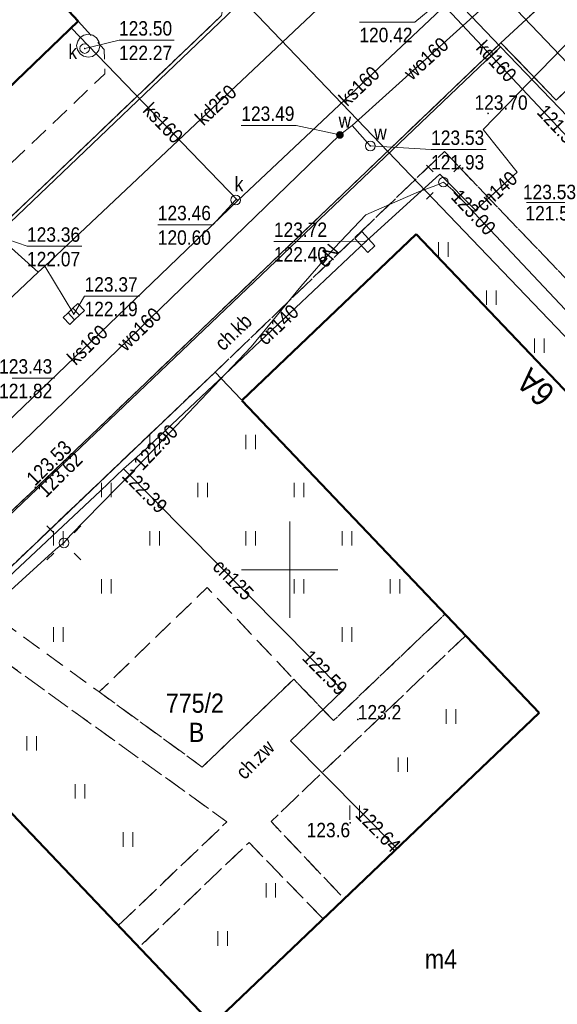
# Model space of a CAD drawing. Extents: x 6439600 to 6443631, y 5654340 to 5654937.
# Tile 31 of 54: x 6440886 to 6440914, y 5654777 to 5654829. Entities that reach past the tile are written whole.
import ezdxf
from ezdxf.enums import TextEntityAlignment as Align

# ---------------------------------------------------------------- set-up
doc = ezdxf.new("R2010")
doc.units = 0
doc.header["$MEASUREMENT"] = 0
for name, pattern in [('1.0_0.5', [1.5, 1, -0.5]), ('1.5_0.5', [2, 1.5, -0.5]), ('219-500', [0]), ('PRZER3-1', [4, 3, -1])]:
    doc.linetypes.add(name, pattern=pattern)
doc.layers.get('0').update_dxf_attribs({"color": 2, "linetype": 'CONTINUOUS', "lineweight": 5})
for name, color, linetype in [('203-punkt graniczny', 7, 'CONTINUOUS'), ('210-oznaczenie konturu użytku gruntowego', 7, 'CONTINUOUS'), ('211-numer działki ewidencyjnej', 7, 'CONTINUOUS'), ('218-kontur użytku gruntowego', 7, 'CONTINUOUS'), ('219-działka ewidencyjna', 7, 'CONTINUOUS'), ('238-Punkt adresowy budynku', 7, 'CONTINUOUS'), ('312-budynek ewidencyjny', 7, 'CONTINUOUS'), ('312-oznaczenie budynku ewidencyjnego-Atr117', 7, 'CONTINUOUS'), ('chodnik', 7, 'CONTINUOUS'), ('chodnik-Atr17', 7, 'CONTINUOUS'), ('jezdnia', 7, 'CONTINUOUS'), ('komora podziemna', 7, 'CONTINUOUS'), ('kratka ściekowa', 7, 'CONTINUOUS'), ('krawężnik', 7, 'CONTINUOUS'), ('latarnia', 7, 'CONTINUOUS'), ('ogrodzenie trwałe', 7, 'CONTINUOUS'), ('pikieta naturalna', 7, 'CONTINUOUS'), ('pikieta naturalna-Atr2', 7, 'CONTINUOUS'), ('pikieta sztuczna', 7, 'CONTINUOUS'), ('pikieta sztuczna-Atr2', 7, 'CONTINUOUS'), ('plac gier i zabaw', 7, 'CONTINUOUS'), ('przewód ciepłowniczy', 7, 'CONTINUOUS'), ('przewód ciepłowniczy-Atr1', 7, 'CONTINUOUS'), ('przewód elektroenergetyczny podziemny', 7, 'CONTINUOUS'), ('przewód elektroenergetyczny podziemny-Atr1', 7, 'CONTINUOUS'), ('przewód kanalizacyjny', 7, 'CONTINUOUS'), ('przewód kanalizacyjny-Atr1', 7, 'CONTINUOUS'), ('przewód wodociągowy', 7, 'CONTINUOUS'), ('przewód wodociągowy-Atr1', 7, 'CONTINUOUS'), ('rzedna', 7, 'CONTINUOUS'), ('rzedna-Atr2', 7, 'CONTINUOUS'), ('rzedna-Atr3', 7, 'CONTINUOUS'), ('trawnik', 7, 'CONTINUOUS'), ('właz do komory lub kanału - okrągły', 7, 'CONTINUOUS'), ('właz do komory lub kanału - okrągły-Atr17', 7, 'CONTINUOUS'), ('zasuwa lub zawór', 7, 'CONTINUOUS'), ('zasuwa lub zawór-Atr17', 7, 'CONTINUOUS')]:
    doc.layers.add(name, color=color, linetype=linetype)
doc.layers.add('z - kartowanie', color=2, linetype='CONTINUOUS', lineweight=5)
doc.layers.add('z - MPZT', color=121, linetype='PRZER3-1', lineweight=18)
doc.styles.add('MapaZas', font='geodezja.shx', dxfattribs={"width": 0.9})
doc.linetypes.add('902-500', pattern='A,3.75,0,[1,ksztalty.shx,S=0.5,R=0,X=0,Y=0],3.75', length=7.5)
doc.linetypes.add('NLZ', pattern='A,3,-1,[35,msgB.shx,S=0.008,R=0,X=-0.5,Y=0],3', length=7)

# ---------------------------------------------------------------- blocks, each defined once
blk = doc.blocks.new('203')
at = {"linetype": 'Continuous', "lineweight": 0}
h = blk.add_hatch(color=0, dxfattribs=at)
edge = h.paths.add_edge_path()
edge.add_arc((0, 0), 0.045, 0, 360)
blk = doc.blocks.new('PW01')
at = {"linetype": 'Continuous', "lineweight": 13}
h = blk.add_hatch(color=0, dxfattribs=at)
edge = h.paths.add_edge_path()
edge.add_arc((0, 0), 0.045, 0, 360)
blk = doc.blocks.new('SM01')
at = {"color": 0, "linetype": 'Continuous', "lineweight": 13}
for p, q in [((-0.53, 0.531), (-0.883, 0.884)), ((0.531, 0.531), (0.884, 0.884)), ((-0.53, -0.53), (-0.883, -0.883)), ((0.531, -0.53), (0.884, -0.883))]:
    blk.add_line(p, q, dxfattribs=at)
blk.add_circle((0, 0), 0.25, dxfattribs=at)
blk = doc.blocks.new('TU04')
at = {"color": 0, "linetype": 'Continuous', "lineweight": 13}
for p, q in [((0, 0), (0, 0.75)), ((0.5, 0), (0.5, 0.75))]:
    blk.add_line(p, q, dxfattribs=at)
blk = doc.blocks.new('US05')
at = {"color": 0, "linetype": 'Continuous', "lineweight": 13}
for p, q in [((-0.525, -0.25), (-0.525, 0.25)), ((-0.525, 0.25), (-0.175, 0.25)), ((-0.175, -0.25), (-0.175, 0.25)), ((-0.175, 0.25), (0.175, 0.25)), ((0.175, -0.25), (0.175, 0.25)), ((0.175, 0.25), (0.525, 0.25)), ((0.525, -0.25), (0.525, 0.25)), ((-0.525, -0.25), (-0.175, -0.25)), ((-0.175, -0.25), (0.175, -0.25)), ((0.175, -0.25), (0.525, -0.25))]:
    blk.add_line(p, q, dxfattribs=at)
blk = doc.blocks.new('US22')
at = {"color": 0, "linetype": 'Continuous', "lineweight": 13}
blk.add_circle((0, 0), 0.25, dxfattribs=at)
blk = doc.blocks.new('US25')
at = {"linetype": 'Continuous', "lineweight": 0}
h = blk.add_hatch(color=0, dxfattribs=at)
edge = h.paths.add_edge_path()
edge.add_arc((0, 0), 0.2, 0, 360)

msp = doc.modelspace()

# ---------------------------------------------------------------- linework, layer by layer
at = {"color": 0, "lineweight": 13}
for p, q in [((6440900, 5654797.5), (6440900, 5654802.5)), ((6440900, 5654797.5), (6440900, 5654802.5)), ((6440897.5, 5654800), (6440902.5, 5654800)), ((6440897.5, 5654800), (6440902.5, 5654800))]:
    msp.add_line(p, q, dxfattribs=at)
at = {"layer": '218-kontur użytku gruntowego', "color": 3, "linetype": 'Continuous', "lineweight": 13, "flags": 128}
for points in [[(6440855.91, 5654789.81), (6440903.35, 5654835.13)], [(6440903.35, 5654835.13), (6440855.91, 5654789.81)], [(6440910.96, 5654827.15), (6440903.35, 5654835.13)], [(6440903.35, 5654835.13), (6440910.96, 5654827.15)], [(6440863.53, 5654781.95), (6440910.96, 5654827.15)], [(6440910.96, 5654827.15), (6440863.53, 5654781.95)], [(6440941.45, 5654795.45), (6440910.96, 5654827.15)], [(6440910.96, 5654827.15), (6440941.45, 5654795.45)]]:
    msp.add_lwpolyline(points, dxfattribs=at)
at = {"layer": '219-działka ewidencyjna', "color": 3, "linetype": '219-500', "lineweight": 13, "flags": 128}
for points in [[(6440903.35, 5654835.13), (6440855.91, 5654789.81)], [(6440903.35, 5654835.13), (6440910.96, 5654827.15)], [(6440863.53, 5654781.95), (6440910.96, 5654827.15)], [(6440941.45, 5654795.45), (6440910.96, 5654827.15)]]:
    msp.add_lwpolyline(points, dxfattribs=at)
at = {"layer": '312-budynek ewidencyjny', "color": 7, "linetype": 'Continuous', "lineweight": 50, "flags": 128}
for points in [[(6440886.07, 5654831.66), (6440889.01, 5654828.49)], [(6440889.01, 5654828.49), (6440882.53, 5654822.28)], [(6440897.51, 5654808.79), (6440906.57, 5654817.42)], [(6440906.57, 5654817.42), (6440929.56, 5654793.31)], [(6440912.96, 5654792.56), (6440897.51, 5654808.79)], [(6440880.52, 5654792.61), (6440895.99, 5654776.37)], [(6440895.99, 5654776.37), (6440912.96, 5654792.56)]]:
    msp.add_lwpolyline(points, dxfattribs=at)
at = {"layer": 'chodnik', "color": 7, "linetype": '1.0_0.5', "lineweight": 13}
for p, q in [((6440896.12, 5654810.26), (6440908.04, 5654821.72)), ((6440908.04, 5654821.72), (6440918.49, 5654810.79)), ((6440883.63, 5654798.36), (6440896.12, 5654810.26))]:
    msp.add_line(p, q, dxfattribs=at)
at = {"layer": 'chodnik', "color": 7, "linetype": '1.0_0.5', "lineweight": 13, "flags": 128}
for points in [[(6440889.01, 5654828.49), (6440890.36, 5654827.02), (6440890.4, 5654825.76), (6440876.1, 5654812.13), (6440875.19, 5654812.44), (6440874.79, 5654812.8), (6440874.27, 5654812.56), (6440873.35, 5654813.54), (6440871.49, 5654811.77), (6440872.88, 5654810.31), (6440872.86, 5654809.05), (6440860.56, 5654797.3), (6440859.65, 5654796.61), (6440858.71, 5654796.26), (6440857.73, 5654796.24), (6440856.75, 5654796.53), (6440856.05, 5654797.07), (6440854.56, 5654795.7), (6440855.82, 5654794.73), (6440857.3, 5654794.23), (6440858.86, 5654794.24), (6440860.36, 5654794.68), (6440861.68, 5654795.53), (6440896.46, 5654828.79), (6440896.69, 5654830.04), (6440893.7, 5654833.14), (6440901.85, 5654840.77), (6440903.84, 5654838.67), (6440905.26, 5654838.11), (6440905.94, 5654838.29), (6440906.79, 5654838.53), (6440908.09, 5654839.82), (6440908.19, 5654839.97), (6440905.1, 5654843.27), (6440900.59, 5654844.03), (6440882.25, 5654863.17), (6440878.06, 5654859.15), (6440875.67, 5654856.87), (6440873.3, 5654854.95), (6440844.22, 5654827.18), (6440845.37, 5654825.95), (6440845.69, 5654825.64), (6440849.44, 5654829.17), (6440849.8, 5654830.51), (6440874.4, 5654853.96), (6440876.68, 5654855.78), (6440880.95, 5654851.29), (6440881.01, 5654850.33), (6440877.95, 5654847.35), (6440879.74, 5654845.47), (6440882.8, 5654848.46), (6440883.75, 5654848.37), (6440893.21, 5654838.47), (6440889.65, 5654835.05), (6440887.38, 5654832.88), (6440888.64, 5654831.52), (6440887.36, 5654830.27)], [(6440942.82, 5654796.94), (6440939.94, 5654796.98), (6440937.76, 5654799.26), (6440941.25, 5654802.59), (6440917.33, 5654827.7), (6440913.84, 5654824.39), (6440910.98, 5654827.37), (6440886.81, 5654804.24), (6440876.93, 5654794.93), (6440863.34, 5654782), (6440863.75, 5654781.57), (6440864.58, 5654782.3), (6440867.08, 5654779.66), (6440868.54, 5654781.05), (6440892.55, 5654755.87), (6440892.75, 5654755.68), (6440892.96, 5654755.5), (6440893.12, 5654755.38), (6440893.19, 5654755.33), (6440893.42, 5654755.18), (6440893.65, 5654755.03), (6440893.9, 5654754.9), (6440894.15, 5654754.78), (6440894.41, 5654754.68), (6440894.67, 5654754.59), (6440894.93, 5654754.51), (6440895.2, 5654754.45), (6440895.48, 5654754.4), (6440895.75, 5654754.36), (6440896.03, 5654754.34), (6440896.31, 5654754.34), (6440896.59, 5654754.36), (6440896.87, 5654754.39), (6440897.14, 5654754.43), (6440897.41, 5654754.49), (6440897.68, 5654754.57), (6440897.95, 5654754.66), (6440898.21, 5654754.76), (6440898.46, 5654754.88), (6440898.7, 5654755.02), (6440898.94, 5654755.16), (6440899.17, 5654755.32), (6440899.39, 5654755.5), (6440899.6, 5654755.68)], [(6440895.46, 5654789.75), (6440890.1, 5654793.65), (6440883.63, 5654798.36), (6440883.47, 5654798.21), (6440882.64, 5654797.42), (6440882.43, 5654797.22), (6440896.74, 5654786.9), (6440891.1, 5654781.52), (6440892.17, 5654780.38), (6440897.89, 5654785.83), (6440901.74, 5654781.86), (6440902.84, 5654782.9), (6440899.03, 5654786.92), (6440909.13, 5654796.57), (6440908.07, 5654797.69), (6440902.27, 5654792.16), (6440900.21, 5654794.31)]]:
    msp.add_lwpolyline(points, close=True, dxfattribs=at)
at = {"layer": 'jezdnia', "color": 7, "linetype": '1.5_0.5', "lineweight": 13}
for points in [[(6440827.298, 5654733.678), (6440821.92, 5654739.32), (6440820.82, 5654740.43), (6440820.43, 5654740.89), (6440819.33, 5654742.43), (6440818.95, 5654743.52), (6440818.84, 5654744.5), (6440818.89, 5654745.43), (6440819.34, 5654746.49), (6440819.95, 5654747.29), (6440820.93, 5654748.06), (6440822.15, 5654748.15), (6440822.8, 5654747.69), (6440825.13, 5654745.26), (6440857.05, 5654775.88), (6440863.34, 5654782), (6440876.93, 5654794.93), (6440886.81, 5654804.24), (6440910.98, 5654827.37), (6440912.97, 5654829.21)], [(6440896.46, 5654828.79), (6440861.68, 5654795.53), (6440860.36, 5654794.68), (6440858.86, 5654794.24), (6440857.3, 5654794.23), (6440855.82, 5654794.73), (6440854.56, 5654795.7), (6440850.43, 5654799.99), (6440847.29, 5654803.29), (6440842.45, 5654808.42), (6440839.2, 5654811.82), (6440836.63, 5654814.58)]]:
    msp.add_lwpolyline(points, dxfattribs=at)
at = {"layer": 'komora podziemna', "color": 32, "linetype": 'Continuous', "lineweight": 13, "flags": 128}
msp.add_lwpolyline([(6440889.52, 5654826.62), (6440889.29, 5654826.67), (6440889.11, 5654826.8), (6440888.98, 5654827), (6440888.93, 5654827.23), (6440888.99, 5654827.46), (6440889.12, 5654827.64), (6440889.31, 5654827.77), (6440889.54, 5654827.82), (6440889.77, 5654827.76), (6440889.96, 5654827.63), (6440890.09, 5654827.44), (6440890.13, 5654827.21), (6440890.08, 5654826.98), (6440889.95, 5654826.79), (6440889.75, 5654826.66)], close=True, dxfattribs=at)
at = {"layer": 'komora podziemna', "color": 6, "linetype": 'Continuous', "lineweight": 13, "flags": 128}
msp.add_lwpolyline([(6440903.75, 5654817.56), (6440904.43, 5654816.82), (6440904.06, 5654816.48), (6440903.39, 5654817.21)], close=True, dxfattribs=at)
at = {"layer": 'krawężnik', "color": 7, "linetype": 'Continuous', "lineweight": 13, "flags": 128}
for points in [[(6440896.69, 5654830.04), (6440896.46, 5654828.79), (6440861.68, 5654795.53), (6440860.36, 5654794.68), (6440858.86, 5654794.24), (6440857.3, 5654794.23), (6440855.82, 5654794.73), (6440854.56, 5654795.7), (6440850.43, 5654799.99)], [(6440912.97, 5654829.21), (6440910.98, 5654827.37), (6440886.81, 5654804.24), (6440876.93, 5654794.93), (6440863.34, 5654782), (6440857.05, 5654775.88), (6440825.13, 5654745.26)], [(6440899.6, 5654755.68), (6440942.82, 5654796.94), (6440939.94, 5654796.98), (6440937.76, 5654799.26), (6440941.25, 5654802.59), (6440917.33, 5654827.7), (6440913.84, 5654824.39), (6440910.98, 5654827.37)]]:
    msp.add_lwpolyline(points, dxfattribs=at)
at = {"layer": 'ogrodzenie trwałe', "color": 7, "linetype": '902-500', "lineweight": 35, "flags": 128}
msp.add_lwpolyline([(6440897.47, 5654808.84), (6440896.12, 5654810.26), (6440883.63, 5654798.36), (6440883.47, 5654798.21)], dxfattribs=at)
at = {"layer": 'plac gier i zabaw', "color": 7, "linetype": '1.0_0.5', "lineweight": 13, "flags": 128}
msp.add_lwpolyline([(6440890.1, 5654793.65), (6440895.46, 5654789.75), (6440900.21, 5654794.31), (6440895.71, 5654799.07)], close=True, dxfattribs=at)
at = {"layer": 'przewód ciepłowniczy', "color": 212, "linetype": 'Continuous', "lineweight": 13, "flags": 128}
for points in [[(6440903.97, 5654817.06), (6440907.81, 5654820.55), (6440909.66, 5654818.68), (6440911.82, 5654820.64), (6440910.05, 5654822.86), (6440915.41, 5654828.37)], [(6440892.35, 5654806.1), (6440894.8, 5654808.4), (6440903.97, 5654817.06)], [(6440891.37, 5654805.23), (6440892.35, 5654806.1)], [(6440891.37, 5654805.23), (6440890.16, 5654804.09), (6440877.56, 5654792.28), (6440868.07, 5654783.71), (6440870.02, 5654781.68), (6440868.31, 5654780.09), (6440866.42, 5654782.16), (6440864.88, 5654780.74)], [(6440891.37, 5654805.23), (6440902.76, 5654793.72), (6440900.04, 5654791.11), (6440905.58, 5654785.51)]]:
    msp.add_lwpolyline(points, dxfattribs=at)
at = {"layer": 'przewód elektroenergetyczny podziemny', "color": 1, "linetype": 'Continuous', "lineweight": 13, "flags": 128}
msp.add_lwpolyline([(6440868.62, 5654782.81), (6440869.17, 5654783.38), (6440875.99, 5654790.28), (6440887.85, 5654801.06), (6440888.27, 5654801.39), (6440888.61, 5654801.79), (6440891.81, 5654805.07), (6440898, 5654811.58), (6440900.58, 5654814.71), (6440902.32, 5654816.71), (6440903.96, 5654818.44), (6440906.7, 5654819.62), (6440907.59, 5654819.96), (6440907.99, 5654820.13), (6440908.47, 5654819.72), (6440931.56, 5654795.19), (6440931.92, 5654794.82)], dxfattribs=at)
at = {"layer": 'przewód kanalizacyjny', "color": 34, "linetype": 'Continuous', "lineweight": 13, "flags": 128}
for points in [[(6440887.28, 5654815.76), (6440905.03, 5654832.51)], [(6440905.03, 5654832.51), (6440915.23, 5654821.62)], [(6440897.3, 5654819.17), (6440909.91, 5654831.06)], [(6440909.91, 5654831.06), (6440940.41, 5654799.15)], [(6440889.53, 5654827.22), (6440888.64, 5654828.14)], [(6440897.3, 5654819.17), (6440889.53, 5654827.22)], [(6440881.68, 5654804.19), (6440897.3, 5654819.17)], [(6440884.84, 5654817.33), (6440886.93, 5654815.45)], [(6440884.63, 5654813.29), (6440886.93, 5654815.45)], [(6440886.93, 5654815.45), (6440887.28, 5654815.76)], [(6440887.28, 5654815.76), (6440888.78, 5654813.28)]]:
    msp.add_lwpolyline(points, dxfattribs=at)
at = {"layer": 'przewód wodociągowy', "color": 5, "linetype": 'Continuous', "lineweight": 13, "flags": 128}
for points in [[(6440903.24, 5654823.07), (6440910.93, 5654830.02), (6440912.16, 5654830.93)], [(6440881.74, 5654802.4), (6440902.61, 5654822.58), (6440903.24, 5654823.07)], [(6440903.24, 5654823.07), (6440904.19, 5654822.01)]]:
    msp.add_lwpolyline(points, dxfattribs=at)
at = {"layer": 'rzedna-Atr2', "color": 7, "lineweight": 13, "flags": 128}
for points in [[(6440909.78, 5654831.15), (6440906.5, 5654828.44), (6440903.62, 5654828.44)], [(6440889.35, 5654827.07), (6440891.13, 5654827.51), (6440893.989, 5654827.51)], [(6440904.19, 5654822.01), (6440907.35, 5654821.83), (6440910.204, 5654821.83)], [(6440915.24, 5654821.47), (6440915.167, 5654819.066), (6440912.308, 5654819.066)], [(6440897.19, 5654819.2), (6440896, 5654817.92), (6440893.146, 5654817.92)], [(6440884.57, 5654813.08), (6440884.9, 5654809.95), (6440887.786, 5654809.95)]]:
    msp.add_lwpolyline(points, dxfattribs=at)
at = {"layer": 'rzedna-Atr2', "color": 5, "lineweight": 13, "flags": 128}
msp.add_lwpolyline([(6440902.61, 5654822.58), (6440900.34, 5654823.08), (6440897.486, 5654823.08)], dxfattribs=at)
at = {"layer": 'rzedna-Atr2', "color": 34, "lineweight": 13, "flags": 128}
for points in [[(6440884.84, 5654817.33), (6440886.35, 5654816.8), (6440889.204, 5654816.8)], [(6440888.78, 5654813.28), (6440889.34, 5654814.21), (6440892.199, 5654814.21)]]:
    msp.add_lwpolyline(points, dxfattribs=at)
at = {"layer": 'rzedna-Atr2', "color": 6, "lineweight": 13, "flags": 128}
msp.add_lwpolyline([(6440903.97, 5654817.06), (6440902.06, 5654817.05), (6440899.18, 5654817.05)], dxfattribs=at)
at = {"layer": 'trawnik', "color": 7, "linetype": '1.0_0.5', "lineweight": 13, "flags": 128}
for points in [[(6440897.51, 5654808.79), (6440906.57, 5654817.42), (6440915.98, 5654807.56), (6440918.45, 5654809.93), (6440918.49, 5654810.79), (6440908.04, 5654821.72), (6440896.12, 5654810.26), (6440883.63, 5654798.36), (6440890.1, 5654793.65), (6440895.71, 5654799.07), (6440900.21, 5654794.31), (6440902.27, 5654792.16), (6440908.07, 5654797.69)], [(6440891.09, 5654781.51), (6440896.74, 5654786.9), (6440882.43, 5654797.22), (6440877.25, 5654792.36), (6440878.71, 5654790.89), (6440880.52, 5654792.61)], [(6440902.84, 5654782.9), (6440912.96, 5654792.56), (6440909.14, 5654796.57), (6440899.03, 5654786.92)], [(6440901.74, 5654781.86), (6440897.89, 5654785.83), (6440892.17, 5654780.38), (6440895.99, 5654776.37)]]:
    msp.add_lwpolyline(points, close=True, dxfattribs=at)
at = {"layer": 'z - MPZT', "linetype": 'NLZ', "lineweight": 35}
msp.add_lwpolyline([(6440843.901, 5654890.362), (6440846.24, 5654888.07), (6440844.135, 5654885.935), (6440857.345, 5654871.543), (6440966.374, 5654757.819), (6440969.947, 5654753.703)], dxfattribs=at)

# ---------------------------------------------------------------- block references
at = {"layer": '203-punkt graniczny', "color": 3, "linetype": 'Continuous', "lineweight": 13}
msp.add_blockref('203', (6440910.96, 5654827.15), dxfattribs=at)
at = {"layer": 'kratka ściekowa', "color": 34, "linetype": 'Continuous', "lineweight": 13, "rotation": 43.61}
msp.add_blockref('US05', (6440888.78, 5654813.28), dxfattribs=at)
at = {"layer": 'latarnia', "color": 7, "linetype": 'Continuous', "lineweight": 13}
for p in [(6440907.99, 5654820.13), (6440888.27, 5654801.39)]:
    msp.add_blockref('SM01', p, dxfattribs=at)
at = {"layer": 'pikieta naturalna', "color": 7, "linetype": 'Continuous', "lineweight": 13}
for p in [(6440903.54, 5654792.22), (6440903.14, 5654786.85)]:
    msp.add_blockref('PW01', p, dxfattribs=at)
at = {"layer": 'pikieta sztuczna', "color": 7, "linetype": 'Continuous', "lineweight": 13}
for p in [(6440910.31, 5654823.7), (6440886.78, 5654804.28), (6440886.81, 5654804.24)]:
    msp.add_blockref('PW01', p, dxfattribs=at)
at = {"layer": 'rzedna', "color": 34, "linetype": 'Continuous', "lineweight": 13}
for p in [(6440889.35, 5654827.07), (6440897.19, 5654819.2), (6440888.78, 5654813.28)]:
    msp.add_blockref('PW01', p, dxfattribs=at)
at = {"layer": 'rzedna', "color": 5, "linetype": 'Continuous', "lineweight": 13}
for p in [(6440902.61, 5654822.58), (6440904.19, 5654822.01)]:
    msp.add_blockref('PW01', p, dxfattribs=at)
at = {"layer": 'rzedna', "color": 1, "linetype": 'Continuous', "lineweight": 13}
for p in [(6440908.47, 5654819.72), (6440891.81, 5654805.07)]:
    msp.add_blockref('PW01', p, dxfattribs=at)
at = {"layer": 'rzedna', "color": 6, "linetype": 'Continuous', "lineweight": 13}
msp.add_blockref('PW01', (6440903.97, 5654817.06), dxfattribs=at)
at = {"layer": 'rzedna', "color": 212, "linetype": 'Continuous', "lineweight": 13}
for p in [(6440891.37, 5654805.23), (6440902.76, 5654793.72), (6440905.58, 5654785.51)]:
    msp.add_blockref('PW01', p, dxfattribs=at)
at = {"layer": 'trawnik', "color": 7, "linetype": 'Continuous', "lineweight": 13}
for p in [(6440907.729, 5654816.259), (6440910.229, 5654813.759), (6440912.729, 5654811.259), (6440892.729, 5654806.259), (6440897.729, 5654806.259), (6440890.229, 5654803.759), (6440895.229, 5654803.759), (6440900.229, 5654803.759), (6440887.729, 5654801.259), (6440892.729, 5654801.259), (6440897.729, 5654801.259), (6440902.729, 5654801.259), (6440890.229, 5654798.759), (6440900.229, 5654798.759), (6440905.229, 5654798.759), (6440887.729, 5654796.259), (6440902.729, 5654796.259), (6440908.129, 5654791.999), (6440886.349, 5654790.609), (6440905.629, 5654789.499), (6440888.849, 5654788.109), (6440903.129, 5654786.999), (6440891.349, 5654785.609), (6440898.769, 5654782.969), (6440896.269, 5654780.469)]:
    msp.add_blockref('TU04', p, dxfattribs=at)
at = {"layer": 'właz do komory lub kanału - okrągły', "color": 7, "linetype": 'Continuous', "lineweight": 13}
for p in [(6440889.35, 5654827.07), (6440904.19, 5654822.01), (6440897.19, 5654819.2)]:
    msp.add_blockref('US22', p, dxfattribs=at)
at = {"layer": 'zasuwa lub zawór', "color": 5, "linetype": 'Continuous', "lineweight": 13}
msp.add_blockref('US25', (6440902.61, 5654822.58), dxfattribs=at)

# ---------------------------------------------------------------- texts
at = {"layer": '210-oznaczenie konturu użytku gruntowego', "color": 3, "linetype": 'Continuous', "lineweight": 13, "style": 'MapaZas', "width": 0.9}
msp.add_text('B', height=1, dxfattribs=at).set_placement((6440894.76, 5654791.05))
at = {"layer": '211-numer działki ewidencyjnej', "color": 3, "linetype": 'Continuous', "lineweight": 13, "style": 'MapaZas', "width": 0.9}
msp.add_text('775/2', height=1, dxfattribs=at).set_placement((6440893.568, 5654792.568))
at = {"layer": '238-Punkt adresowy budynku', "color": 7, "linetype": 'Continuous', "lineweight": 13, "style": 'MapaZas', "width": 0.9}
msp.add_text('6A', height=1.25, rotation=496.577, dxfattribs=at).set_placement((6440913.2, 5654809.92), align=Align.CENTER)
at = {"layer": '312-oznaczenie budynku ewidencyjnego-Atr117', "color": 7, "lineweight": 13, "style": 'MapaZas', "width": 0.9}
msp.add_text('m4', height=1, dxfattribs=at).set_placement((6440907.86, 5654779.78), align=Align.MIDDLE_CENTER)
at = {"layer": 'chodnik-Atr17', "color": 7, "lineweight": 13, "style": 'MapaZas', "width": 0.9}
msp.add_text('ch.kb', height=0.75, rotation=43.745, dxfattribs=at).set_placement((6440897.07, 5654812.34), align=Align.MIDDLE_CENTER)
msp.add_text('ch.zw', height=0.75, rotation=45.492, dxfattribs=at).set_placement((6440897.66, 5654789.05))
at = {"layer": 'pikieta naturalna-Atr2', "color": 7, "lineweight": 13, "style": 'MapaZas', "width": 0.9}
msp.add_text('123.2', height=0.75, dxfattribs=at).set_placement((6440903.54, 5654792.22))
msp.add_text('123.6', height=0.75, dxfattribs=at).set_placement((6440903.14, 5654786.85), align=Align.TOP_RIGHT)
at = {"layer": 'pikieta sztuczna-Atr2', "color": 7, "lineweight": 13, "style": 'MapaZas', "width": 0.9}
msp.add_text('123.70', height=0.75, dxfattribs=at).set_placement((6440909.604, 5654823.889))
msp.add_text('123.53', height=0.75, rotation=44.655, dxfattribs=at).set_placement((6440886.77, 5654804.31))
msp.add_text('123.62', height=0.75, rotation=44.66, dxfattribs=at).set_placement((6440886.81, 5654804.24), align=Align.TOP_LEFT)
at = {"layer": 'przewód ciepłowniczy-Atr1', "color": 212, "lineweight": 13, "style": 'MapaZas', "width": 0.9}
for s, rotation, p in [('cn140', 42.221, (6440910.74, 5654819.66)), ('cn140', 43.361, (6440899.39, 5654812.73)), ('cn125', 314.699, (6440897.07, 5654799.48))]:
    msp.add_text(s, height=0.75, rotation=rotation, dxfattribs=at).set_placement(p, align=Align.MIDDLE_CENTER)
at = {"layer": 'przewód elektroenergetyczny podziemny-Atr1', "color": 1, "lineweight": 13, "style": 'MapaZas', "width": 0.9}
msp.add_text('eN', height=0.75, rotation=50.499, dxfattribs=at).set_placement((6440901.97, 5654816.31), align=Align.MIDDLE_CENTER)
at = {"layer": 'przewód kanalizacyjny-Atr1', "color": 34, "lineweight": 13, "style": 'MapaZas', "width": 0.9}
for s, rotation, p in [('kd160', 313.129, (6440910.742, 5654826.412)), ('ks160', 43.317, (6440903.61, 5654825.12)), ('kd250', 43.34, (6440896.16, 5654824.14)), ('ks160', 313.986, (6440893.42, 5654823.2)), ('ks160', 43.802, (6440889.49, 5654811.68))]:
    msp.add_text(s, height=0.75, rotation=rotation, dxfattribs=at).set_placement(p, align=Align.MIDDLE_CENTER)
at = {"layer": 'przewód wodociągowy-Atr1', "color": 5, "lineweight": 13, "style": 'MapaZas', "width": 0.9}
for rotation, p in [(42.106, (6440907.09, 5654826.55)), (44.036, (6440892.18, 5654812.49))]:
    msp.add_text('wo160', height=0.75, rotation=rotation, dxfattribs=at).set_placement(p, align=Align.MIDDLE_CENTER)
at = {"layer": 'rzedna-Atr2', "color": 7, "lineweight": 13, "style": 'MapaZas', "width": 0.9}
for s, p in [('123.50', (6440891.13, 5654827.518)), ('123.53', (6440907.35, 5654821.838)), ('123.46', (6440893.146, 5654817.928)), ('123.43', (6440884.9, 5654809.958))]:
    msp.add_text(s, height=0.75, dxfattribs=at).set_placement(p, align=Align.BOTTOM_LEFT)
at = {"layer": 'rzedna-Atr2', "color": 5, "lineweight": 13, "style": 'MapaZas', "width": 0.9}
msp.add_text('123.49', height=0.75, dxfattribs=at).set_placement((6440897.486, 5654823.088), align=Align.BOTTOM_LEFT)
at = {"layer": 'rzedna-Atr2', "color": 1, "lineweight": 13, "style": 'MapaZas', "width": 0.9}
for s, rotation, p in [('123.00', 313.268, (6440908.61, 5654819.57)), ('122.90', 46.443, (6440892.08, 5654805.36))]:
    msp.add_text(s, height=0.75, rotation=rotation, dxfattribs=at).set_placement(p, align=Align.MIDDLE_LEFT)
at = {"layer": 'rzedna-Atr2', "color": 6, "lineweight": 13, "style": 'MapaZas', "width": 0.9}
msp.add_text('123.72', height=0.75, dxfattribs=at).set_placement((6440899.18, 5654817.058), align=Align.BOTTOM_LEFT)
at = {"layer": 'rzedna-Atr2', "color": 34, "lineweight": 13, "style": 'MapaZas', "width": 0.9}
for s, p in [('123.36', (6440886.35, 5654816.808)), ('123.37', (6440889.34, 5654814.218))]:
    msp.add_text(s, height=0.75, dxfattribs=at).set_placement(p, align=Align.BOTTOM_LEFT)
at = {"layer": 'rzedna-Atr2', "color": 212, "lineweight": 13, "style": 'MapaZas', "width": 0.9}
for s, p in [('122.39', (6440891.5, 5654805.09)), ('122.59', (6440900.86, 5654795.64)), ('122.64', (6440903.63, 5654787.48))]:
    msp.add_text(s, height=0.75, rotation=314.699, dxfattribs=at).set_placement(p, align=Align.MIDDLE_LEFT)
at = {"layer": 'rzedna-Atr3', "color": 7, "lineweight": 13, "style": 'MapaZas', "width": 0.9}
for s, p in [('120.42', (6440903.62, 5654827.173)), ('122.27', (6440891.13, 5654826.242)), ('121.93', (6440907.35, 5654820.562)), ('120.60', (6440893.146, 5654816.652)), ('121.82', (6440884.9, 5654808.683))]:
    msp.add_text(s, height=0.75, dxfattribs=at).set_placement(p, align=Align.BOTTOM_LEFT)
at = {"layer": 'rzedna-Atr3', "color": 34, "lineweight": 13, "style": 'MapaZas', "width": 0.9}
for s, p in [('122.07', (6440886.35, 5654815.532)), ('122.19', (6440889.34, 5654812.942))]:
    msp.add_text(s, height=0.75, dxfattribs=at).set_placement(p, align=Align.BOTTOM_LEFT)
at = {"layer": 'rzedna-Atr3', "color": 6, "lineweight": 13, "style": 'MapaZas', "width": 0.9}
msp.add_text('122.40', height=0.75, dxfattribs=at).set_placement((6440899.18, 5654815.782), align=Align.BOTTOM_LEFT)
at = {"layer": 'właz do komory lub kanału - okrągły-Atr17', "color": 7, "lineweight": 13, "style": 'MapaZas', "width": 0.9}
for s, p in [('k', (6440888.5, 5654826.53)), ('w', (6440904.39, 5654822.33)), ('k', (6440897.14, 5654819.66))]:
    msp.add_text(s, height=0.75, dxfattribs=at).set_placement(p)
at = {"layer": 'z - kartowanie', "color": 34, "lineweight": 13, "style": 'MapaZas', "width": 0.9}
msp.add_text('121.59', height=0.75, rotation=313.0125, dxfattribs=at).set_placement((6440912.637, 5654823.569), align=Align.BOTTOM_LEFT)
for s, p in [('123.53', (6440912.12, 5654819.019)), ('121.57', (6440912.251, 5654817.915))]:
    msp.add_text(s, height=0.75, dxfattribs=at).set_placement(p, align=Align.BOTTOM_LEFT)
at = {"layer": 'zasuwa lub zawór-Atr17', "color": 5, "lineweight": 13, "style": 'MapaZas', "width": 0.9}
msp.add_text('w', height=0.75, dxfattribs=at).set_placement((6440902.54, 5654822.96))

doc.saveas('drawing.dxf')
